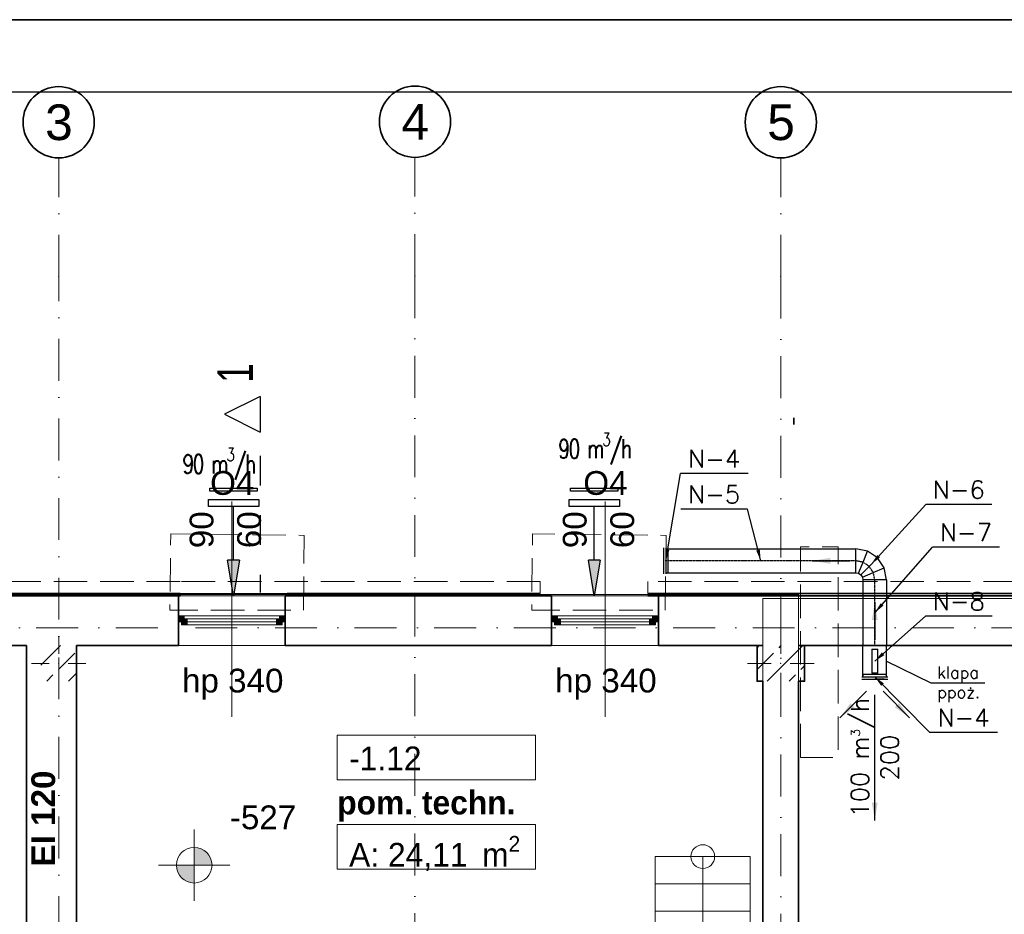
# Model space of a CAD drawing. Header units: millimetres. Extents: x -8078 to 241103, y -4319 to 602442.
# Tile 101 of 148: x 94512 to 102802, y 257450 to 264981. Entities that reach past the tile are written whole.
import ezdxf

# ---------------------------------------------------------------- set-up
doc = ezdxf.new("R2010")
doc.units = ezdxf.units.MM
doc.header["$MEASUREMENT"] = 0
for name, pattern in [('DASHDOT', [1, 0.5, -0.25, 0, -0.25]), ('Dashed2cust', [50, 25, -25]), ('Krawędzie ukryte', [3.912222, 2.822222, -1.09]), ('Kropki i Kreski', [6.702778, 3.527778, -1.763889, 0, -1.411111]), ('Przerywana', [5.644444, 2.822222, -2.822222])]:
    doc.linetypes.add(name, pattern=pattern)
for name, color, linetype in [('!AERECO-NAW', 5, 'Continuous'), ('!AERECO-POMOC', 7, 'Continuous'), ('#IS_wentylacja_opisy_bud', 7, 'Continuous'), ('#nawietrzaki', 5, 'Continuous'), ('#podkład', 252, 'Continuous'), ('- A - ocieplenie', 7, 'Continuous'), ('- strefy pomieszczeń', 7, 'Continuous'), ('_TABELA', 7, 'Continuous'), ('FLUID-N', 7, 'Continuous'), ('FLUID-N-150-ARRDU', 7, 'Continuous'), ('FLUID-N-150-ARRGR', 7, 'Continuous'), ('FLUID-N-150-NUM', 7, 'Continuous'), ('FLUID-N-SYM', 7, 'Continuous'), ('Konstrukcja - Belki', 7, 'Continuous'), ('Konstrukcja - Schody', 7, 'Continuous'), ('Konstrukcja - Siatka mod', 7, 'Continuous'), ('Konstrukcja - Stropy', 7, 'Continuous'), ('Konstrukcja - Słupy', 7, 'Continuous'), ('Konstrukcja - Ściany nośne wew..P', 7, 'Continuous'), ('Konstrukcja - Ściany zewnętrzne', 7, 'Continuous'), ('Okna Archicada', 7, 'Continuous'), ('Opisy - Tekst', 7, 'Continuous'), ('Wymiarowanie - Poziomy', 7, 'Continuous'), ('z JAN', 7, 'Continuous'), ('Znaczniki okien Archicada', 7, 'Continuous')]:
    doc.layers.add(name, color=color, linetype=linetype)
doc.styles.add('FDBES', font='simplex.shx')
doc.styles.add('STYL_AUTOMATYCZNY_1', font='arial.ttf')
doc.styles.add('STYL_AUTOMATYCZNY_4', font='arial.ttf')
doc.styles.add('STYL_AUTOMATYCZNY_6', font='txt')
doc.styles.add('STYL_AUTOMATYCZNY_7', font='txt')
doc.styles.add('STYL_AUTOMATYCZNY_9', font='txt')
doc.dimstyles.new('FDBES', dxfattribs={"dimscale": 50, "dimtxt": 4, "dimasz": 2.5, "dimexe": 0.8, "dimexo": 2, "dimgap": 1, "dimtad": 1, "dimdsep": 46, "dimtxsty": 'FDBES', "dimcen": 2.5, "dimclrd": 4, "dimclre": 5, "dimadec": 0, "dimazin": 0, "dimtfac": 1, "dimtmove": 0, "dimatfit": 3, "dimfxl": 1, "dimarcsym": 0})
pattern_1 = [(45, (-208051.03, 747718.2), (-183.84776, 183.84776), []), (45, (-208142.95, 747810.13), (-183.84776, 183.84776), [195, -65])]

# ---------------------------------------------------------------- blocks, each defined once
blk = doc.blocks.new('rttrrt')
at = {"layer": '!AERECO-POMOC'}
blk.add_hatch(color=256, dxfattribs=at).paths.add_polyline_path([(39033.1, 262691.6), (39083.1, 262391.6), (39133.1, 262691.6)])
at = {"layer": '!AERECO-NAW'}
for points in [[(39282.6, 263270.6), (38883.6, 263270.6), (38883.6, 263298.6), (39282.6, 263298.6)], [(38871.6, 263200.6), (39294.6, 263200.6), (39294.6, 263141.6), (38871.6, 263141.6)]]:
    blk.add_lwpolyline(points, close=True, dxfattribs=at)
at = {"layer": '!AERECO-POMOC'}
for p, q in [((39083.1, 262691.6), (39083.1, 263141.6)), ((39133.1, 262691.6), (39033.1, 262691.6)), ((39083.1, 262391.6), (39033.1, 262691.6)), ((39133.1, 262691.6), (39083.1, 262391.6))]:
    blk.add_line(p, q, dxfattribs=at)
blk = doc.blocks.new('SDFGHB')
at = {"layer": 'Konstrukcja - Słupy', "linetype": 'Continuous', "lineweight": 25}
h = blk.add_hatch(dxfattribs=at)
h.set_pattern_fill('Beton_zbrojony_0001', color=252, style=0, pattern_type=2)
h.set_pattern_definition(pattern_1)
h.paths.add_polyline_path([(34597.6, 471390.5), (34297.6, 471390.5), (34297.6, 471090.5), (34597.6, 471090.5)])
h = blk.add_hatch(dxfattribs=at)
h.set_pattern_fill('Beton_zbrojony_0001', color=252, style=0, pattern_type=2)
h.set_pattern_definition(pattern_1)
h.paths.add_polyline_path([(34597.6, 471090.5), (34597.6, 471090.5), (34597.6, 471390.5), (34597.6, 471390.5)])
h = blk.add_hatch(dxfattribs=at)
h.set_pattern_fill('Beton_zbrojony_0001', color=252, style=0, pattern_type=2)
h.set_pattern_definition(pattern_1)
h.paths.add_polyline_path([(40327.6, 471090.5), (40377.6, 471090.5), (40377.6, 471390.5), (40327.6, 471390.5)])
h = blk.add_hatch(dxfattribs=at)
h.set_pattern_fill('Beton_zbrojony_0001', color=252, style=0, pattern_type=2)
h.set_pattern_definition(pattern_1)
h.paths.add_polyline_path([(40377.6, 471390.5), (40377.6, 471090.5), (40677.6, 471090.5), (40677.6, 471390.5)])
h = blk.add_hatch(dxfattribs=at)
h.set_pattern_fill('Beton_zbrojony_0001', color=252, style=0, pattern_type=2)
h.set_pattern_definition(pattern_1)
h.paths.add_polyline_path([(40677.6, 471090.5), (40727.6, 471090.5), (40727.6, 471390.5), (40677.6, 471390.5)])
at = {"layer": 'Okna Archicada', "linetype": 'Continuous', "lineweight": 13}
for points in [[(35455.5, 471590.5), (35480.5, 471590.5), (35480.5, 471615.5), (35505.5, 471615.5), (35505.5, 471640.5), (35455.5, 471640.5)], [(36355.5, 471640.5), (36305.5, 471640.5), (36305.5, 471615.5), (36330.5, 471615.5), (36330.5, 471590.5), (36355.5, 471590.5)], [(38597.6, 471590.5), (38622.6, 471590.5), (38622.6, 471615.5), (38647.6, 471615.5), (38647.6, 471640.5), (38597.6, 471640.5)], [(39497.6, 471640.5), (39447.6, 471640.5), (39447.6, 471615.5), (39472.6, 471615.5), (39472.6, 471590.5), (39497.6, 471590.5)], [(35480.5, 471565.5), (35530.5, 471565.5), (35530.5, 471615.5), (35480.5, 471615.5)], [(36330.5, 471615.5), (36280.5, 471615.5), (36280.5, 471565.5), (36330.5, 471565.5)], [(38622.6, 471565.5), (38672.6, 471565.5), (38672.6, 471615.5), (38622.6, 471615.5)], [(39472.6, 471615.5), (39422.6, 471615.5), (39422.6, 471565.5), (39472.6, 471565.5)]]:
    blk.add_hatch(color=252, dxfattribs=at).paths.add_polyline_path(points)
at = {"layer": 'Wymiarowanie - Poziomy', "linetype": 'Continuous', "lineweight": 13}
for points in [[(35588.7, 469542.3), (35738.7, 469542.3), (35727.3, 469599.7), (35694.7, 469648.4), (35646.1, 469680.9), (35588.7, 469692.3)], [(35588.7, 469542.3), (35438.7, 469542.3), (35450.1, 469484.9), (35482.6, 469436.2), (35531.3, 469403.7), (35588.7, 469392.3)]]:
    blk.add_hatch(color=252, dxfattribs=at).paths.add_polyline_path(points)
at = {"layer": '- A - ocieplenie', "color": 252, "linetype": 'Continuous', "lineweight": 35, "ltscale": 100}
for p, q in [((35470.4, 471830.5), (35470.4, 471810.5)), ((36370.4, 471830.5), (36370.4, 471810.5))]:
    blk.add_line(p, q, dxfattribs=at)
at = {"layer": '- A - ocieplenie', "color": 252, "linetype": 'Krawędzie ukryte', "lineweight": 20, "ltscale": 100, "flags": 128}
for points in [[(35470.4, 471930.5), (33264.4, 471930.5)], [(38502.7, 471930.5), (35470.4, 471930.5)], [(38502.7, 471830.5), (38502.7, 471930.5)], [(46427.6, 471930.5), (39407.6, 471930.5)], [(39407.6, 471830.5), (39407.6, 471930.5)], [(33264.4, 471810.5), (35470.4, 471810.5)], [(35470.4, 471810.5), (38502.7, 471810.5)], [(39407.6, 471810.5), (46427.6, 471810.5)]]:
    blk.add_lwpolyline(points, dxfattribs=at)
at = {"layer": '- A - ocieplenie', "color": 252, "linetype": 'Continuous', "lineweight": 35, "ltscale": 100, "flags": 128}
for points in [[(35470.4, 471830.5), (33264.4, 471830.5)], [(33264.4, 471810.5), (35470.4, 471810.5)], [(38502.7, 471830.5), (36370.4, 471830.5)], [(36370.4, 471810.5), (38502.7, 471810.5)], [(46527.6, 471830.5), (39407.6, 471830.5)], [(39407.6, 471810.5), (46547.6, 471810.5)]]:
    blk.add_lwpolyline(points, dxfattribs=at)
at = {"layer": '- strefy pomieszczeń', "color": 252, "linetype": 'Continuous', "lineweight": 13, "ltscale": 100}
for p, q in [((36793.1, 470638.2), (38462.2, 470638.2)), ((36793.1, 470261.7), (36793.1, 470638.2)), ((38462.2, 470638.2), (38462.2, 470261.7)), ((38462.2, 470261.7), (36793.1, 470261.7)), ((36793.1, 469885.3), (38462.2, 469885.3)), ((36793.1, 469508.8), (36793.1, 469885.3)), ((38462.2, 469885.3), (38462.2, 469508.8)), ((38462.2, 469508.8), (36793.1, 469508.8))]:
    blk.add_line(p, q, dxfattribs=at)
at = {"layer": 'Konstrukcja - Belki', "color": 252, "linetype": 'Przerywana', "lineweight": 35, "ltscale": 100}
blk.add_line((40637.6, 473253), (40637.6, 473308), dxfattribs=at)
at = {"layer": 'Konstrukcja - Schody', "color": 252, "linetype": 'Continuous', "lineweight": 13, "ltscale": 100}
for p, q in [((39470.7, 469614.3), (39470.7, 467084.3)), ((40270.7, 469614.3), (39470.7, 469614.3)), ((40270.7, 469614.3), (39470.7, 469614.3)), ((39870.7, 469614.3), (39870.7, 467084.3)), ((40270.7, 469614.3), (40270.7, 467084.3)), ((40270.7, 469384.3), (39470.7, 469384.3)), ((40270.7, 469154.3), (39470.7, 469154.3))]:
    blk.add_line(p, q, dxfattribs=at)
blk.add_circle((39870.7, 469614.3), 100, dxfattribs=at)
at = {"layer": 'Konstrukcja - Siatka mod', "color": 252, "linetype": 'Kropki i Kreski', "lineweight": 13, "ltscale": 100}
for p, q in [((34447.6, 474496.4), (34447.6, 475496.4)), ((37447.6, 474501.1), (37447.6, 475501.1)), ((40527.6, 474496.4), (40527.6, 475496.4)), ((34447.6, 457531.6), (34447.6, 474496.4)), ((37447.6, 474501.1), (37447.6, 457531.6)), ((40527.6, 474496.4), (40527.6, 457531.6)), ((20180, 471540.5), (49624.6, 471540.5))]:
    blk.add_line(p, q, dxfattribs=at)
at = {"layer": 'Konstrukcja - Siatka mod', "color": 252, "linetype": 'Continuous', "lineweight": 35, "ltscale": 100}
for centre in [(34447.6, 475796.4), (37447.6, 475801.1), (40527.6, 475796.4)]:
    blk.add_circle(centre, 300, dxfattribs=at)
at = {"layer": 'Konstrukcja - Siatka mod', "color": 252, "linetype": 'Kropki i Kreski', "lineweight": 13, "ltscale": 100}
for p in [(34447.6, 474496.4), (34447.6, 474496.4), (37447.6, 474501.1), (37447.6, 474501.1), (40527.6, 474496.4), (40527.6, 474496.4)]:
    blk.add_point(p, dxfattribs=at)
at = {"layer": 'Konstrukcja - Stropy', "color": 252, "linetype": 'Continuous', "lineweight": 13, "ltscale": 100, "flags": 128}
for points in [[(40677.6, 471821), (20507.6, 471821), (20507.6, 466151.8), (22777.6, 466151.8), (22777.6, 463958.8), (31597.6, 463958.8), (31597.6, 466140.5), (40677.6, 466140.5)], [(22777.6, 458509.7), (34592.6, 458509.7), (34592.6, 463961.5), (37297.6, 463961.5), (37297.6, 458509.7), (49718.3, 458509.7), (49718.3, 471788.6), (40377.6, 471788.6), (40377.6, 466428.5), (30297.6, 466428.5), (30297.6, 467849.4), (22777.6, 467849.4)]]:
    blk.add_lwpolyline(points, close=True, dxfattribs=at)
at = {"layer": 'Konstrukcja - Słupy', "color": 252, "linetype": 'Continuous', "lineweight": 0, "ltscale": 100}
for p, q in [((34447.6, 471320.5), (34447.6, 471470.5)), ((40527.6, 471320.5), (40527.6, 471470.5)), ((34367.6, 471240.5), (34217.6, 471240.5)), ((34527.6, 471240.5), (34677.6, 471240.5)), ((40447.6, 471240.5), (40247.6, 471240.5)), ((40607.6, 471240.5), (40807.6, 471240.5)), ((34447.6, 471160.5), (34447.6, 471010.5)), ((40527.6, 471160.5), (40527.6, 471010.5))]:
    blk.add_line(p, q, dxfattribs=at)
at = {"layer": 'Konstrukcja - Słupy', "color": 252, "linetype": 'Continuous', "lineweight": 35, "ltscale": 100, "flags": 128}
for points in [[(34597.6, 471090.5), (34597.6, 471090.5), (34597.6, 471390.5)], [(40377.6, 471390.5), (40327.6, 471390.5), (40327.6, 471090.5), (40377.6, 471090.5)], [(40677.6, 471090.5), (40727.6, 471090.5), (40727.6, 471390.5), (40677.6, 471390.5)]]:
    blk.add_lwpolyline(points, dxfattribs=at)
at = {"layer": 'Konstrukcja - Słupy', "color": 252, "linetype": 'Continuous', "lineweight": 0, "ltscale": 100}
for p in [(34447.6, 471240.5), (40527.6, 471240.5)]:
    blk.add_point(p, dxfattribs=at)
at = {"layer": 'Konstrukcja - Ściany nośne wew..P', "color": 252, "linetype": 'Continuous', "lineweight": 35, "ltscale": 100, "flags": 128}
for points in [[(34177.6, 471390.5), (34177.5, 466440.5)], [(34597.5, 466440.5), (34597.6, 471090.5)], [(40377.6, 471090.5), (40377.6, 466740.5)], [(40677.6, 466740.5), (40677.6, 471090.5)]]:
    blk.add_lwpolyline(points, dxfattribs=at)
at = {"layer": 'Konstrukcja - Ściany zewnętrzne', "color": 252, "linetype": 'Continuous', "lineweight": 35, "ltscale": 100}
for p, q in [((35455.5, 471640.5), (35455.5, 471810.5)), ((36355.5, 471640.5), (36355.5, 471810.5)), ((38597.6, 471640.5), (38597.6, 471810.5)), ((39497.6, 471640.5), (39497.6, 471810.5)), ((35455.5, 471590.5), (35455.5, 471640.5)), ((36355.5, 471590.5), (36355.5, 471640.5)), ((38597.6, 471590.5), (38597.6, 471640.5)), ((39497.6, 471590.5), (39497.6, 471640.5)), ((35455.5, 471390.5), (35455.5, 471590.5)), ((36355.5, 471390.5), (36355.5, 471590.5)), ((38597.6, 471390.5), (38597.6, 471590.5)), ((39497.6, 471390.5), (39497.6, 471590.5))]:
    blk.add_line(p, q, dxfattribs=at)
at = {"layer": 'Konstrukcja - Ściany zewnętrzne', "color": 252, "linetype": 'Continuous', "lineweight": 35, "ltscale": 100, "flags": 128}
for points in [[(35455.5, 471810.5), (33239.5, 471810.5)], [(38597.6, 471810.5), (36355.5, 471810.5)], [(40677.6, 471810.5), (39497.6, 471810.5)], [(46547.6, 471810.5), (40677.6, 471810.5)], [(33239.5, 471390.5), (34177.6, 471390.5)], [(34597.6, 471390.5), (35455.5, 471390.5)], [(36355.5, 471390.5), (38597.6, 471390.5)], [(39497.6, 471390.5), (40377.6, 471390.5)], [(40677.6, 471390.5), (46517.6, 471390.5)]]:
    blk.add_lwpolyline(points, dxfattribs=at)
at = {"layer": 'Okna Archicada', "color": 252, "linetype": 'Continuous', "lineweight": 18, "ltscale": 100}
for p, q in [((35455.5, 471810.5), (36355.5, 471810.5)), ((35470.4, 471830.5), (36370.4, 471830.5)), ((35470.4, 471810.5), (36370.4, 471810.5)), ((38597.6, 471810.5), (39497.6, 471810.5)), ((36305.5, 471640.5), (35505.5, 471640.5)), ((39447.6, 471640.5), (38647.6, 471640.5)), ((35530.5, 471565.5), (36280.5, 471565.5)), ((38672.6, 471565.5), (39422.6, 471565.5)), ((35455.5, 471390.5), (36355.5, 471390.5)), ((38597.6, 471390.5), (39497.6, 471390.5))]:
    blk.add_line(p, q, dxfattribs=at)
at = {"layer": 'Okna Archicada', "color": 252, "linetype": 'Continuous', "lineweight": 35, "ltscale": 100}
for p, q in [((35455.5, 471640.5), (35455.5, 471810.5)), ((35470.4, 471830.5), (35470.4, 471810.5)), ((36355.5, 471640.5), (36355.5, 471810.5)), ((36370.4, 471830.5), (36370.4, 471810.5)), ((38597.6, 471640.5), (38597.6, 471810.5)), ((39497.6, 471640.5), (39497.6, 471810.5)), ((35455.5, 471590.5), (35455.5, 471640.5)), ((35455.5, 471590.5), (35455.5, 471640.5)), ((36355.5, 471590.5), (36355.5, 471640.5)), ((36355.5, 471590.5), (36355.5, 471640.5)), ((38597.6, 471590.5), (38597.6, 471640.5)), ((38597.6, 471590.5), (38597.6, 471640.5)), ((39497.6, 471590.5), (39497.6, 471640.5)), ((39497.6, 471590.5), (39497.6, 471640.5)), ((35455.5, 471390.5), (35455.5, 471590.5)), ((36355.5, 471390.5), (36355.5, 471590.5)), ((38597.6, 471390.5), (38597.6, 471590.5)), ((39497.6, 471390.5), (39497.6, 471590.5))]:
    blk.add_line(p, q, dxfattribs=at)
at = {"layer": 'Okna Archicada', "color": 252, "linetype": 'Continuous', "lineweight": 20, "ltscale": 100}
for p, q in [((35505.5, 471640.5), (35455.5, 471640.5)), ((35505.5, 471615.5), (35505.5, 471640.5)), ((36355.5, 471640.5), (36305.5, 471640.5)), ((36305.5, 471640.5), (36305.5, 471615.5)), ((38647.6, 471640.5), (38597.6, 471640.5)), ((38647.6, 471615.5), (38647.6, 471640.5)), ((39497.6, 471640.5), (39447.6, 471640.5)), ((39447.6, 471640.5), (39447.6, 471615.5)), ((35455.5, 471590.5), (35480.5, 471590.5)), ((35480.5, 471590.5), (35480.5, 471615.5)), ((35480.5, 471615.5), (35505.5, 471615.5)), ((35530.5, 471615.5), (35480.5, 471615.5)), ((35480.5, 471615.5), (35480.5, 471565.5)), ((35480.5, 471565.5), (35530.5, 471565.5)), ((35530.5, 471565.5), (35530.5, 471615.5)), ((36280.5, 471615.5), (35530.5, 471615.5)), ((35530.5, 471590.5), (36280.5, 471590.5)), ((35530.5, 471565.5), (36280.5, 471565.5)), ((36330.5, 471615.5), (36280.5, 471615.5)), ((36280.5, 471615.5), (36280.5, 471565.5)), ((36280.5, 471565.5), (36330.5, 471565.5)), ((36305.5, 471615.5), (36330.5, 471615.5)), ((36330.5, 471615.5), (36330.5, 471590.5)), ((36330.5, 471565.5), (36330.5, 471615.5)), ((36330.5, 471590.5), (36355.5, 471590.5)), ((38597.6, 471590.5), (38622.6, 471590.5)), ((38622.6, 471590.5), (38622.6, 471615.5)), ((38622.6, 471615.5), (38647.6, 471615.5)), ((38672.6, 471615.5), (38622.6, 471615.5)), ((38622.6, 471615.5), (38622.6, 471565.5)), ((38622.6, 471565.5), (38672.6, 471565.5)), ((38672.6, 471565.5), (38672.6, 471615.5)), ((39422.6, 471615.5), (38672.6, 471615.5)), ((38672.6, 471590.5), (39422.6, 471590.5)), ((38672.6, 471565.5), (39422.6, 471565.5)), ((39472.6, 471615.5), (39422.6, 471615.5)), ((39422.6, 471615.5), (39422.6, 471565.5)), ((39422.6, 471565.5), (39472.6, 471565.5)), ((39447.6, 471615.5), (39472.6, 471615.5)), ((39472.6, 471615.5), (39472.6, 471590.5)), ((39472.6, 471565.5), (39472.6, 471615.5)), ((39472.6, 471590.5), (39497.6, 471590.5))]:
    blk.add_line(p, q, dxfattribs=at)
at = {"layer": 'Wymiarowanie - Poziomy', "color": 252, "linetype": 'Continuous', "lineweight": 13, "ltscale": 100}
for p, q in [((35588.7, 469242.3), (35588.7, 469842.3)), ((35288.7, 469542.3), (35888.7, 469542.3))]:
    blk.add_line(p, q, dxfattribs=at)
blk.add_circle((35588.7, 469542.3), 150, dxfattribs=at)
at = {"layer": 'z JAN', "color": 252, "linetype": 'Krawędzie ukryte', "lineweight": 13, "ltscale": 100, "flags": 128}
for points in [[(36507.7, 471690.5), (36514.6, 472318.9), (35390.8, 472331.2), (35383.8, 471690.5)], [(39554.3, 471690.5), (39561.2, 472318.9), (38437.4, 472331.2), (38430.4, 471690.5)], [(40694, 470448.8), (40694, 472223.3), (41011.7, 472223.3), (41011.7, 470448.8)]]:
    blk.add_lwpolyline(points, close=True, dxfattribs=at)
at = {"layer": 'Znaczniki okien Archicada', "color": 252, "linetype": 'Continuous', "lineweight": 13, "ltscale": 100}
for p, q in [((35905.5, 472603.2), (35905.5, 470790.5)), ((39047.6, 472603.2), (39047.6, 470790.5))]:
    blk.add_line(p, q, dxfattribs=at)
at = {"layer": '- strefy pomieszczeń', "color": 252, "linetype": 'Continuous', "lineweight": 13, "char_height": 200, "attachment_point": 1}
for s, insert, style in [('\\A1;{\\pql;\\pt0,500;\\fGeneva CE|b0|i0|c0|p0;\\W1.000000;-1.12\\fGeneva CE|b0|i0|c0|p0;\\W1.000000;\\A1{\\H.66x;\\S^  ;}\\fGeneva CE|b0|i0|c0|p0;\\W1.000000;\\fGeneva CE|b0|i0|c0|p0;\\W1.000000;\\A1{\\H.66x;\\S^  ;}}', (36893.1, 470541.3), 'STYL_AUTOMATYCZNY_6'), ('\\A1;{\\pql;\\pt0,500;\\fGeneva CE|b1|i0|c0|p0;\\W1.000000;pom. techn.\\fGeneva CE|b1|i0|c0|p0;\\W1.000000;\\A1{\\H.66x;\\S^  ;}\\fGeneva CE|b1|i0|c0|p0;\\W1.000000;\\fGeneva CE|b1|i0|c0|p0;\\W1.000000;\\A1{\\H.66x;\\S^  ;}}', (36793.1, 470169.3), 'STYL_AUTOMATYCZNY_9'), ('\\A1;{\\pql;\\pt0,500;\\fGeneva CE|b0|i0|c0|p0;\\W1.000000;A: 24,11\\fGeneva CE|b0|i0|c0|p0;\\W1.000000;\\A1{\\H.66x;\\S^  ;}\\fGeneva CE|b0|i0|c0|p0;\\W1.000000; m\\fGeneva CE|b0|i0|c0|p0;\\W1.000000;\\A1{\\H.66x;\\S2^  ;}}', (36893.1, 469788.3), 'STYL_AUTOMATYCZNY_6')]:
    blk.add_mtext(s, dxfattribs=dict(at, insert=insert, style=style))
at = {"layer": 'Konstrukcja - Siatka mod', "color": 252, "linetype": 'Continuous', "lineweight": 13, "char_height": 300, "attachment_point": 1, "style": 'STYL_AUTOMATYCZNY_1'}
for s, insert in [('\\A1;{\\pql;\\pt0;\\fArial|b0|i0|c238|p0;\\W1.000000;3}', (34333.2, 475946.4)), ('\\A1;{\\pql;\\pt0;\\fArial|b0|i0|c238|p0;\\W1.000000;4}', (37333.2, 475951.1)), ('\\A1;{\\pql;\\pt0;\\fArial|b0|i0|c238|p0;\\W1.000000;5}', (40413.2, 475946.4))]:
    blk.add_mtext(s, dxfattribs=dict(at, insert=insert))
at = {"layer": 'Opisy - Tekst', "color": 252, "linetype": 'Continuous', "lineweight": 13, "insert": (34217.6, 469531.2), "char_height": 200, "attachment_point": 1, "rotation": 90, "style": 'STYL_AUTOMATYCZNY_7'}
blk.add_mtext('\\A1;{\\pql;\\fHelvetica|b1|i0|c238|p0;\\W1.000000;EI 120}', dxfattribs=at)
at = {"layer": 'Wymiarowanie - Poziomy', "color": 252, "linetype": 'Continuous', "lineweight": 13, "insert": (35888.7, 469842.3), "char_height": 200, "width": 548.974, "attachment_point": 7, "style": 'STYL_AUTOMATYCZNY_4'}
blk.add_mtext('\\A1;{\\pql;\\fArial|b0|i0|c238|p0;\\W1.000000;-527}', dxfattribs=at)
at = {"layer": 'Znaczniki okien Archicada', "color": 252, "linetype": 'Continuous', "lineweight": 15, "char_height": 200, "attachment_point": 7, "rotation": 90, "style": 'STYL_AUTOMATYCZNY_1'}
for s, insert in [('\\A1;{\\pql;\\pt0;\\fArial|b0|i0|c238|p0;\\W1.000000;90\\fArial|b0|i0|c238|p0;\\W1.000000;\\A1{\\H.66x;\\S^  ;}\\fArial|b0|i0|c238|p0;\\W1.000000;\\fArial|b0|i0|c238|p0;\\W1.000000;}', (35808.9, 472210.7)), ('\\A1;{\\pql;\\pt0;\\fArial|b0|i0|c238|p0;\\W1.000000;60\\fArial|b0|i0|c238|p0;\\W1.000000;\\A1{\\H.66x;\\S^  ;}\\fArial|b0|i0|c238|p0;\\W1.000000;\\fArial|b0|i0|c238|p0;\\W1.000000;}', (36208.9, 472210.7)), ('\\A1;{\\pql;\\pt0;\\fArial|b0|i0|c238|p0;\\W1.000000;90\\fArial|b0|i0|c238|p0;\\W1.000000;\\A1{\\H.66x;\\S^  ;}\\fArial|b0|i0|c238|p0;\\W1.000000;\\fArial|b0|i0|c238|p0;\\W1.000000;}', (38950.9, 472210.7)), ('\\A1;{\\pql;\\pt0;\\fArial|b0|i0|c238|p0;\\W1.000000;60\\fArial|b0|i0|c238|p0;\\W1.000000;\\A1{\\H.66x;\\S^  ;}\\fArial|b0|i0|c238|p0;\\W1.000000;\\fArial|b0|i0|c238|p0;\\W1.000000;}', (39350.9, 472210.7))]:
    blk.add_mtext(s, dxfattribs=dict(at, insert=insert))
at = {"layer": 'Znaczniki okien Archicada', "color": 252, "linetype": 'Continuous', "lineweight": 15, "char_height": 200, "attachment_point": 7, "style": 'STYL_AUTOMATYCZNY_1'}
for s, insert in [('\\A1;{\\pql;\\pt0;\\fArial|b0|i0|c238|p0;\\W1.000000;O4\\fArial|b0|i0|c238|p0;\\W1.000000;\\fArial|b0|i0|c238|p0;\\W1.000000;\\fArial|b0|i0|c238|p0;\\W1.000000;}', (35722.6, 472657)), ('\\A1;{\\pql;\\pt0;\\fArial|b0|i0|c238|p0;\\W1.000000;O4\\fArial|b0|i0|c238|p0;\\W1.000000;\\fArial|b0|i0|c238|p0;\\W1.000000;\\fArial|b0|i0|c238|p0;\\W1.000000;}', (38864.6, 472657)), ('\\A1;{\\pql;\\pt0;\\fArial|b0|i0|c238|p0;\\W1.000000;hp 340\\fArial|b0|i0|c238|p0;\\W1.000000;\\A1{\\H.66x;\\S^  ;}\\fArial|b0|i0|c238|p0;\\W1.000000;\\fArial|b0|i0|c238|p0;\\W1.000000;}', (35486.1, 470936)), ('\\A1;{\\pql;\\pt0;\\fArial|b0|i0|c238|p0;\\W1.000000;hp 340\\fArial|b0|i0|c238|p0;\\W1.000000;\\A1{\\H.66x;\\S^  ;}\\fArial|b0|i0|c238|p0;\\W1.000000;\\fArial|b0|i0|c238|p0;\\W1.000000;}', (38628.1, 470936))]:
    blk.add_mtext(s, dxfattribs=dict(at, insert=insert))
blk = doc.blocks.new('*U56534')
at = {"color": 14, "linetype": 'Continuous', "lineweight": -2}
for p, q in [((-800, 99.5), (-800, 100)), ((-800, 0), (-800, 99.5)), ((800, 100), (800, 99.5)), ((800, 99.5), (800, 0)), ((-800, -99.5), (-800, 0)), ((800, 0), (800, -99.5)), ((-800, -100), (-800, -99.5)), ((800, -99.5), (800, -100))]:
    blk.add_line(p, q, dxfattribs=at)
at = {"color": 0, "linetype": 'ByBlock', "lineweight": -2}
for p, q in [((800, 100), (-800, 100)), ((800, -100), (-800, -100))]:
    blk.add_line(p, q, dxfattribs=at)
at = {"layer": 'FLUID-N-SYM', "color": 2, "linetype": 'DASHDOT', "lineweight": -3}
for p, q in [((-800, 0), (780, 0)), ((780, 0), (800, 0))]:
    blk.add_line(p, q, dxfattribs=at)
blk = doc.blocks.new('*U56535')
at = {"color": 14, "linetype": 'Continuous', "lineweight": -2}
for p, q in [((0, 110, 20), (0, 0, 20)), ((0, 0, 20), (0, -110, 20))]:
    blk.add_line(p, q, dxfattribs=at)
at = {"color": 0, "linetype": 'ByBlock', "lineweight": -2}
for p, q in [((0, 110), (0, 100)), ((0, 100), (0, 0)), ((0, 0, -20), (0, 100, -20)), ((0, 100, 0), (0, 100, -20)), ((0, -100, -20), (0, 0, -20)), ((0, 0), (0, -100)), ((0, -100, 0), (0, -100, -20)), ((0, -100), (0, -110))]:
    blk.add_line(p, q, dxfattribs=at)
at = {"color": 3, "linetype": 'Continuous', "lineweight": -3}
for p, q in [((0, 77.8, 20), (0, 0, 20)), ((0, 0, 20), (0, -77.8, 20))]:
    blk.add_line(p, q, dxfattribs=at)
blk = doc.blocks.new('*U56536')
at = {"color": 0, "linetype": 'ByBlock', "lineweight": -2}
for p, q in [((-53.8, 53.8), (30.5, 110.2)), ((30.5, 110.2), (130, 130)), ((-110.2, -30.5), (-53.8, 53.8)), ((-130, -130), (-110.2, -30.5)), ((107, -74.6), (87.6, -87.6)), ((130, -70), (107, -74.6)), ((74.6, -107), (70, -130)), ((87.6, -87.6), (74.6, -107))]:
    blk.add_line(p, q, dxfattribs=at)
at = {"color": 3, "linetype": 'Continuous', "lineweight": -3}
for p, q in [((68.8, 17.8), (30.5, 110.2)), ((16.9, -16.9), (-53.8, 53.8)), ((107, -74.6), (68.8, 17.8)), ((-17.8, -68.8), (-110.2, -30.5)), ((74.6, -107), (-17.8, -68.8)), ((87.6, -87.6), (16.9, -16.9))]:
    blk.add_line(p, q, dxfattribs=at)
at = {"color": 14, "linetype": 'Continuous', "lineweight": -2}
for p, q in [((130, 129.5), (130, 130)), ((130, 30), (130, 129.5)), ((130, -69.5), (130, 30)), ((130, -70), (130, -69.5)), ((-130, -130), (-129.5, -130)), ((-129.5, -130), (-30, -130)), ((-30, -130), (69.5, -130)), ((69.5, -130), (70, -130))]:
    blk.add_line(p, q, dxfattribs=at)
at = {"layer": 'FLUID-N-SYM', "color": 2, "linetype": 'DASHDOT', "lineweight": -3}
for p, q in [((16.9, -16.9), (68.8, 17.8)), ((68.8, 17.8), (130, 30)), ((-30, -130), (-17.8, -68.8)), ((-17.8, -68.8), (16.9, -16.9))]:
    blk.add_line(p, q, dxfattribs=at)
blk = doc.blocks.new('*U56537')
at = {"color": 14, "linetype": 'Continuous', "lineweight": -2}
for p, q in [((-277, 100), (-277, 99.5)), ((-277, 99.5), (-277, 0)), ((277, 99.5), (277, 100)), ((277, 0), (277, 99.5)), ((-277, 0), (-277, -99.5)), ((277, -99.5), (277, 0)), ((-277, -99.5), (-277, -100)), ((277, -100), (277, -99.5))]:
    blk.add_line(p, q, dxfattribs=at)
at = {"color": 0, "linetype": 'ByBlock', "lineweight": -2}
for p, q in [((277, 100), (-277, 100)), ((277, -100), (-277, -100))]:
    blk.add_line(p, q, dxfattribs=at)
at = {"layer": 'FLUID-N-SYM', "color": 2, "linetype": 'DASHDOT', "lineweight": -3}
blk.add_line((-277, 0), (277, 0), dxfattribs=at)
blk = doc.blocks.new('*U56538')
at = {"color": 14, "linetype": 'Continuous', "lineweight": -2}
blk.add_line((-110, 0, 20), (110, 0, 20), dxfattribs=at)
at = {"color": 0, "linetype": 'ByBlock', "lineweight": -2}
for p, q in [((-110, 0), (-100, 0)), ((-100, 0), (-99.5, 0)), ((100, 0, -20), (-100, 0, -20)), ((-100, 0, -20), (-100, 0, 0)), ((-99.5, 0), (99.5, 0)), ((99.5, 0), (100, 0)), ((100, 0, 0), (100, 0, -20)), ((100, 0), (110, 0))]:
    blk.add_line(p, q, dxfattribs=at)
at = {"color": 3, "linetype": 'Continuous', "lineweight": -3}
for p in [(-77.8, 0, 20), (77.8, 0, 20)]:
    blk.add_line(p, (0, 0, 20), dxfattribs=at)
blk = doc.blocks.new('*U56539')
at = {"color": 14, "linetype": 'Continuous', "lineweight": -2}
for p, q in [((-131, 100), (-131, 99.5)), ((-131, 99.5), (-131, 0)), ((131, 99.5), (131, 100)), ((131, 0), (131, 99.5)), ((-131, 0), (-131, -99.5)), ((131, -99.5), (131, 0)), ((-131, -99.5), (-131, -100)), ((131, -100), (131, -99.5))]:
    blk.add_line(p, q, dxfattribs=at)
at = {"color": 0, "linetype": 'ByBlock', "lineweight": -2}
for p, q in [((131, 100), (-131, 100)), ((100, 25), (-100, 25)), ((-100, -25), (-100, 25)), ((100, 25), (100, -25)), ((-100, -25), (100, -25)), ((131, -100), (-131, -100))]:
    blk.add_line(p, q, dxfattribs=at)
blk = doc.blocks.new('*U56505')
at = {"color": 5, "lineweight": -2}
blk.add_leader([(-315, 0), (0, 0)], dimstyle='FDBES', override={"dimscale": 60, "dimclrd": 5}, dxfattribs=at)
blk = doc.blocks.new('*U56506')
at = {"color": 5, "lineweight": -2}
blk.add_leader([(315, 0), (0, 0)], dimstyle='FDBES', override={"dimscale": 60, "dimclrd": 5}, dxfattribs=at)
blk = doc.blocks.new('*U56514')
at = {"color": 7, "lineweight": -2, "insert": (0, -528.6), "char_height": 150, "attachment_point": 5, "rotation": 90, "style": 'FDBES'}
blk.add_mtext('100 m{\\A2;\\H0.5x;3}/h\\P200', dxfattribs=at)
at = {"color": 5, "lineweight": -2}
blk.add_leader([(0, -1057.1), (0, 0)], dimstyle='FDBES', override={"dimscale": 60, "dimclrd": 5}, dxfattribs=at)
blk = doc.blocks.new('*U56515')
at = {"color": 5, "lineweight": -2}
blk.add_leader([(222.7, -222.7), (0, 0)], dimstyle='FDBES', override={"dimscale": 60, "dimclrd": 5}, dxfattribs=at)
blk = doc.blocks.new('*U56516')
at = {"color": 5, "lineweight": -2}
blk.add_leader([(-222.7, -222.7), (0, 0)], dimstyle='FDBES', override={"dimscale": 60, "dimclrd": 5}, dxfattribs=at)
blk = doc.blocks.new('*U56524')
at = {"color": 7, "lineweight": -2}
blk.add_line((693.4, 734), (123.4, 734), dxfattribs=at)
at = {"color": 0, "lineweight": -2, "insert": (408.4, 734), "char_height": 150, "attachment_point": 5, "style": 'FDBES'}
blk.add_mtext('N-4\\P ', dxfattribs=at)
at = {"color": 7, "lineweight": -2}
blk.add_leader([(0, 0), (123.4, 734)], dimstyle='FDBES', override={"dimscale": 37.5, "dimclrd": 7, "dimclre": 7}, dxfattribs=at)
blk = doc.blocks.new('*U56525')
at = {"color": 7, "lineweight": -2}
blk.add_line((-110.2, 434), (-673, 434), dxfattribs=at)
at = {"color": 0, "lineweight": -2, "insert": (-391.6, 434), "char_height": 150, "attachment_point": 5, "style": 'FDBES'}
blk.add_mtext('N-5\\P ', dxfattribs=at)
at = {"color": 7, "lineweight": -2}
blk.add_leader([(0, 0), (-110.2, 434)], dimstyle='FDBES', override={"dimscale": 37.5, "dimclrd": 7, "dimclre": 7}, dxfattribs=at)
blk = doc.blocks.new('*U56526')
at = {"color": 7, "lineweight": -2}
blk.add_line((1016.2, 504), (460.5, 504), dxfattribs=at)
at = {"color": 0, "lineweight": -2, "insert": (738.4, 504), "char_height": 150, "attachment_point": 5, "style": 'FDBES'}
blk.add_mtext('N-6\\P ', dxfattribs=at)
at = {"color": 7, "lineweight": -2}
blk.add_leader([(0, 0), (460.5, 504)], dimstyle='FDBES', override={"dimscale": 37.5, "dimclrd": 7, "dimclre": 7}, dxfattribs=at)
blk = doc.blocks.new('*U56527')
at = {"color": 7, "lineweight": -2}
blk.add_line((1049.8, 551.1), (487, 551.1), dxfattribs=at)
at = {"color": 0, "lineweight": -2, "insert": (768.4, 551.1), "char_height": 150, "attachment_point": 5, "style": 'FDBES'}
blk.add_mtext('N-7\\P ', dxfattribs=at)
at = {"color": 7, "lineweight": -2}
blk.add_leader([(0, 0), (487, 551.1)], dimstyle='FDBES', override={"dimscale": 37.5, "dimclrd": 7, "dimclre": 7}, dxfattribs=at)
blk = doc.blocks.new('*U56528')
at = {"color": 7, "lineweight": -2}
blk.add_line((989.8, 379.1), (427, 379.1), dxfattribs=at)
at = {"color": 0, "lineweight": -2, "insert": (708.4, 379.1), "char_height": 150, "attachment_point": 5, "style": 'FDBES'}
blk.add_mtext('N-8\\P ', dxfattribs=at)
at = {"color": 7, "lineweight": -2}
blk.add_leader([(0, 0), (427, 379.1)], dimstyle='FDBES', override={"dimscale": 37.5, "dimclrd": 7, "dimclre": 7}, dxfattribs=at)
blk = doc.blocks.new('*U56529')
at = {"color": 7, "lineweight": -2}
blk.add_line((1033.4, -469.9), (463.4, -469.9), dxfattribs=at)
at = {"color": 0, "lineweight": -2, "insert": (748.4, -469.9), "char_height": 150, "attachment_point": 5, "style": 'FDBES'}
blk.add_mtext('N-4\\P ', dxfattribs=at)
at = {"color": 7, "lineweight": -2}
blk.add_leader([(0, 0), (463.4, -469.9)], dimstyle='FDBES', override={"dimscale": 37.5, "dimclrd": 7, "dimclre": 7}, dxfattribs=at)

msp = doc.modelspace()

# ---------------------------------------------------------------- linework, layer by layer
msp.add_line((101811.6, 259580.9), (102182.4, 259398.4))
at = {"color": 7, "lineweight": -2}
msp.add_line((102182.4, 259398.4), (102637.5, 259398.4), dxfattribs=at)
for points in [[(96535.8, 261809.2), (96235.8, 261659.2), (96535.8, 261509.2)], [(96535.8, 261809.2), (96535.8, 261509.2)]]:
    msp.add_lwpolyline(points, dxfattribs=at)
at = {"color": 7, "linetype": 'Dashed2cust', "lineweight": -2, "ltscale": 10}
msp.add_lwpolyline([(96535.8, 261809.2), (96535.8, 260159.2)], dxfattribs=at)
at = {"layer": '_TABELA', "color": 7}
msp.add_lwpolyline([(70875.7, 264981.1), (112875.7, 264981.1), (70875.7, 264981.1), (70875.7, 235281.1), (112875.7, 235281.1), (112875.7, 264981.1)], dxfattribs=at)
msp.add_lwpolyline([(112275.7, 264371.1), (73375.7, 264371.1), (73375.7, 235891.1), (112275.7, 235891.1)], close=True, dxfattribs=at)

# ---------------------------------------------------------------- block references
at = {"layer": '#nawietrzaki'}
for p in [(57230, -2259.8), (60267.1, -2259.8)]:
    msp.add_blockref('rttrrt', p, dxfattribs=at)
at = {"layer": '#podkład'}
msp.add_blockref('SDFGHB', (60392.7, -211678.7), dxfattribs=at)
at = {"layer": 'FLUID-N', "color": 1, "linetype": 'Continuous', "lineweight": -2, "extrusion": (-1, 1.22465e-16, 6.12323e-17), "rotation": 89.99999999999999}
msp.add_blockref('*U56535', (-260426, -1685, -99951.6), dxfattribs=at)
at = {"layer": 'FLUID-N', "color": 1, "linetype": 'Continuous', "extrusion": (1.22465e-16, 0, -1)}
msp.add_blockref('*U56534', (-100751.6, 260426, 1685), dxfattribs=at)
at = {"layer": 'FLUID-N', "color": 1, "linetype": 'Continuous', "lineweight": -2, "extrusion": (-1.22465e-16, 0, -1)}
msp.add_blockref('*U56536', (-101681.6, 260396, 1685), dxfattribs=at)
at = {"layer": 'FLUID-N', "color": 1, "linetype": 'Continuous', "lineweight": -2}
for name, p, rotation in [('*U56537', (101711.6, 259988.9, -1685), 90), ('*U56539', (101711.6, 259580.9, -1685), 270)]:
    msp.add_blockref(name, p, dxfattribs=dict(at, rotation=rotation))
at = {"layer": 'FLUID-N', "color": 1, "linetype": 'Continuous', "lineweight": -2, "extrusion": (-6.12323e-17, -1, 6.12323e-17)}
msp.add_blockref('*U56538', (101711.6, -1685, -259449.9), dxfattribs=at)
at = {"layer": 'FLUID-N-150-ARRDU', "color": 7, "lineweight": -2}
msp.add_blockref('*U56505', (101501.6, 260426, -1685), dxfattribs=at)
at = {"layer": 'FLUID-N-150-ARRDU', "color": 7, "lineweight": -2, "rotation": 90}
msp.add_blockref('*U56506', (101711.6, 259761.9, -1685), dxfattribs=at)
at = {"layer": 'FLUID-N-150-ARRGR', "color": 7, "lineweight": -2}
for name, p in [('*U56516', (101640.9, 259327.2, -1685)), ('*U56515', (101782.3, 259327.2, -1685)), ('*U56514', (101711.6, 259297.9, -1685))]:
    msp.add_blockref(name, p, dxfattribs=at)
at = {"layer": 'FLUID-N-150-NUM', "linetype": 'ByBlock', "lineweight": -2}
for name, p in [('*U56524', (99951.6, 260426, -1685)), ('*U56526', (101681.6, 260396, -1685)), ('*U56525', (100751.6, 260426, -1685)), ('*U56527', (101711.6, 259988.9, -1685)), ('*U56528', (101711.6, 259580.9, -1685)), ('*U56529', (101711.6, 259449.9, -1685))]:
    msp.add_blockref(name, p, dxfattribs=at)

# ---------------------------------------------------------------- texts
at = {"layer": '#IS_wentylacja_opisy_bud', "color": 7, "lineweight": 35, "insert": (102238, 259536.3), "char_height": 100, "width": 1327, "attachment_point": 1, "rotation": 0}
msp.add_mtext('\\pxql;\\Fromans.shx;klapa\\Pppo\\Fromans.shx|c238;ż.', dxfattribs=at)
at = {"layer": '#nawietrzaki', "color": 7, "lineweight": 35, "attachment_point": 5}
for s, insert, char_height, width, rotation in [('\\pxqct3;\\fArial|b0|i0;\\T0.9;\\W0.7;\\A1;1', (96326.1, 261999), 300, 7070.764, 90), ('\\pxqct3;\\Fromans.shx;\\T0.9;\\W0.7;\\A1;90 m{\\H0.7x;\\S3^ ;}/h', (99352.7, 261369.2), 160, 2356.921, 0), ('\\pxqct3;\\Fromans.shx;\\T0.9;\\W0.7;\\A1;90 m{\\H0.7x;\\S3^ ;}/h', (96188.3, 261241.9), 160, 2356.921, 0)]:
    msp.add_mtext(s, dxfattribs=dict(at, insert=insert, char_height=char_height, width=width, rotation=rotation))

doc.saveas('drawing.dxf')
